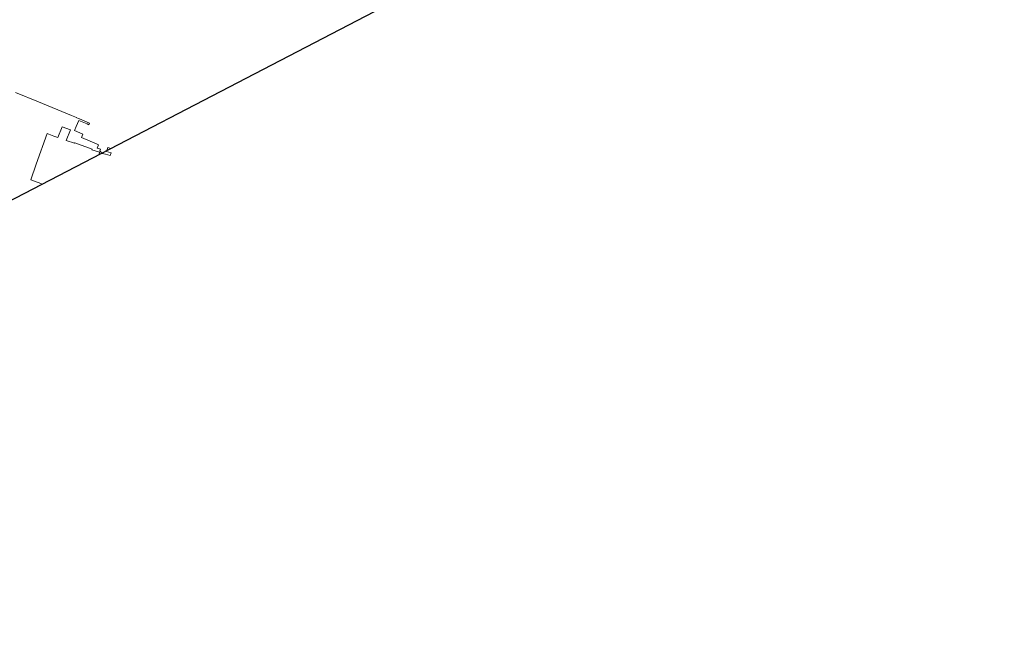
# Model space of a CAD drawing. Header units: millimetres. Extents: x 162876 to 168130, y 402614 to 405602.
# Tile 91 of 256: x 165189 to 165941, y 402614 to 403095. Entities that reach past the tile are written whole.
import ezdxf

# ---------------------------------------------------------------- set-up
doc = ezdxf.new("R2010")
doc.units = ezdxf.units.MM
doc.layers.add('X-CA190022.004-UO-BGT_Ondergrond$0$GE_401_OTDErf_Vlak_GEM', color=253, linetype='Continuous', lineweight=9)

msp = doc.modelspace()

# ---------------------------------------------------------------- linework, layer by layer
at = {"flags": 128}
msp.add_lwpolyline([(167435.927, 405403.425), (167509.996, 405353.187), (167511.558, 404920.947), (167511.831, 404799.919), (167878.333, 404356.866), (164520.875, 402614.132), (163487.671, 403470.128), (162876.321, 403976.624), (163278.949, 404602.631), (167162.521, 405601.698)], close=True, dxfattribs=at)
at = {"layer": 'X-CA190022.004-UO-BGT_Ondergrond$0$GE_401_OTDErf_Vlak_GEM', "flags": 128}
for points in [[(165185.889, 403039.935), (165203.474, 403032.828), (165228.617, 403022.437), (165232.383, 403020.837), (165232.344, 403020.784), (165234.628, 403019.836), (165234.707, 403019.928), (165242.437, 403016.565), (165241.915, 403015.364), (165240.66, 403015.897), (165234.181, 403018.65), (165232.221, 403014.05), (165230.845, 403010.799), (165237.383, 403008.001), (165236.332, 403005.481), (165247.778, 403000.625), (165249.179, 403000.066), (165248.315, 402997.465), (165250.749, 402996.658), (165250.322, 402995.33), (165252.008, 402993.44), (165254.653, 402992.871), (165258.178, 402991.899), (165258.903, 402993.948), (165255.378, 402994.975), (165256.36, 402997.97), (165258.656, 402997.087)], [(165210.015, 403008.527), (165201.569, 402985.296), (165197.489, 402973.251), (165205.233, 402970.509), (165206.552, 402970.042)], [(165249.915, 402992.549), (165249.987, 402994.397), (165244.304, 402996.269), (165244.44, 402996.601), (165231.123, 403001.514), (165230.991, 403001.137), (165224.672, 403003.314), (165227.885, 403011.431), (165221.413, 403013.795), (165218.086, 403005.582), (165215.05, 403006.628), (165210.015, 403008.527)]]:
    msp.add_lwpolyline(points, dxfattribs=at)

doc.saveas('drawing.dxf')
